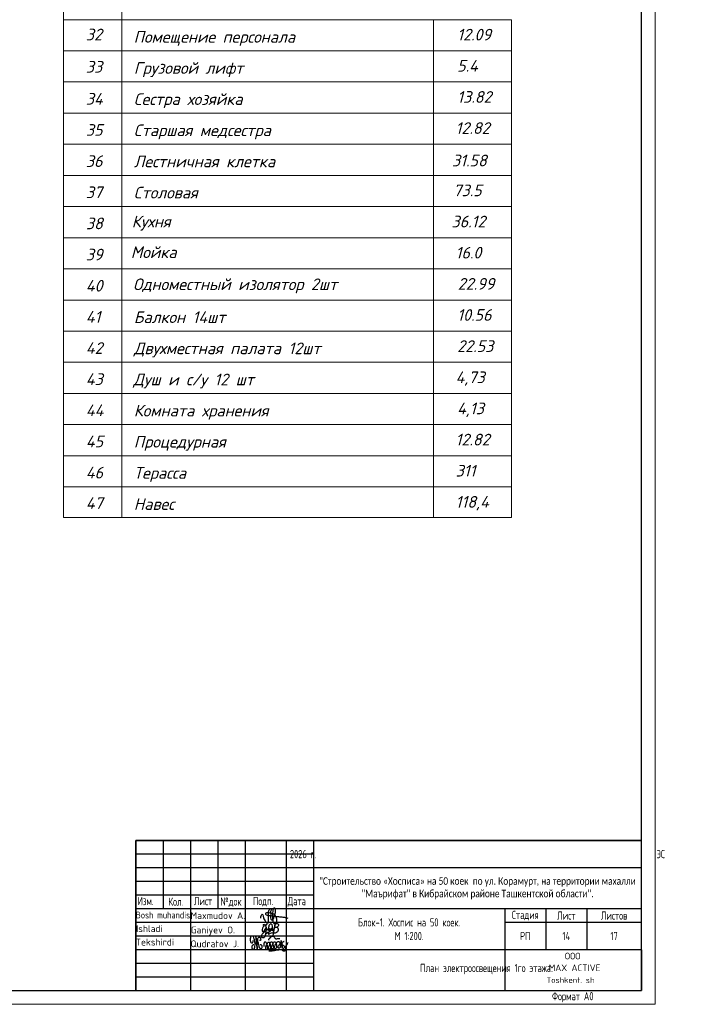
# Model space of a CAD drawing. Header units: millimetres. Extents: x 473009 to 2502882, y 456217 to 1153743.
# Tile 75 of 124: x 1775573 to 1800405, y 456217 to 492268. Entities that reach past the tile are written whole.
import ezdxf
from ezdxf.enums import TextEntityAlignment as Align

# ---------------------------------------------------------------- set-up
doc = ezdxf.new("R2010")
doc.units = ezdxf.units.MM
doc.layers.add('_Текст', color=7, linetype='Continuous')
doc.layers.add('ТХ. штамп', color=7, linetype='Continuous', lineweight=25)
doc.layers.add('ЭМ', color=240, linetype='Continuous', lineweight=20)
doc.styles.add('COMPLEX', font='isocpeur.ttf')
doc.styles.add('SPDS', font='spds.shx', dxfattribs={"width": 0.8, "height": 250})
doc.styles.add('SPDS1', font='spds.shx', dxfattribs={"width": 0.8})
doc.styles.add('ГОСТ 300', font='isocpeui.ttf', dxfattribs={"height": 250})

# ---------------------------------------------------------------- blocks, each defined once
blk = doc.blocks.new('A$C4c4061ee')
at = {"color": 184, "lineweight": 30}
blk.add_spline([(-39.7, -7.1), (-36.8, 4), (-34, 7.9), (-31.2, -0.1), (-24.1, -16.2), (-16.7, -23.5), (-13.9, -23.5), (-12.5, -17.9), (-12.5, 12.7), (-8.3, 24.8), (-4.4, 27), (-3.4, 21.4), (-5.7, 12.9), (-4.4, 8), (-4.4, -10), (-2, -12.6), (3.3, -10), (9.6, 6.1), (12.6, 19.5), (7.6, 28.9), (4.7, 26.6), (2.4, 16.6), (1.1, -1.2), (2.9, -14.2), (6.8, -24.8), (10.9, -24.8), (15, -21.3), (16.5, -17.2), (16.5, -9.9), (12, 2), (5.9, 7.4), (-2.7, 10.3), (-10, 12.1), (-17, 12.1), (-21.5, 11.2), (-22.5, 7.7), (-20, 5.4), (-14, 3.7), (-0.7, 1.8), (11, 0.5), (22.2, -1.2), (37.6, -2.6), (43.5, -3.6), (49.3, -4.5), (54.9, -6.4)], degree=3, dxfattribs=at)
blk = doc.blocks.new('Odil Ganiyev')
at = {"color": 184, "lineweight": 30}
for points in [[(278218, -189288), (278220, -189298), (278251, -189229), (278258, -189294), (278315, -189206), (278295, -189231), (278320, -189288), (278380, -189198), (278355, -189239), (278384, -189286), (278449, -189192), (278428, -189223), (278438, -189281), (278515, -189197), (278494, -189208), (278505, -189282), (278604, -188932), (278563, -189514)], [(278174, -189155), (278173, -189633), (278135, -189699), (278036, -189702), (278008, -189605), (278074, -189469), (278128, -189405), (278218, -189288)], [(278009, -189095), (278081, -189029), (278139, -189055), (278204, -188993)], [(278213, -189509), (278316, -189388), (278340, -189483), (278421, -189425), (278521, -189382)]]:
    blk.add_spline(points, degree=3, dxfattribs=at)
for points, knots in [([(278604, -188939), (278630, -188908), (278658, -188890), (278746, -188897), (278776, -188980), (278743, -189054), (278691, -189101), (278617, -189118)], [0, 0, 0, 0, 59.301687, 137.83445, 232.671471, 306.955654, 371.443461, 371.443461, 371.443461, 371.443461]), ([(278093, -189111), (278063, -189124), (277979, -189180), (277976, -189469), (278121, -189357), (278159, -189260), (278167, -189222)], [0, 0, 0, 0, 84.01965, 319.3343, 434.006974, 519.963926, 519.963926, 519.963926, 519.963926]), ([(278167, -189222), (278181, -189151), (278171, -189084), (278111, -189103), (278093, -189111)], [526.826092, 526.826092, 526.826092, 526.826092, 665.559085, 706.396126, 706.396126, 706.396126, 706.396126]), ([(278396, -189316), (278466, -189243), (278495, -189145), (278487, -189009), (278378, -188944), (278332, -188998), (278319, -189020), (278305, -189050), (278280, -189134), (278300, -189288), (278388, -189386)], [0, 0, 0, 0, 210.331661, 341.544209, 437.993539, 521.209993, 521.209993, 521.209993, 602.643394, 823.015149, 823.015149, 823.015149, 823.015149]), ([(278617, -189118), (278680, -189058), (278780, -189127), (278817, -189262), (278675, -189400), (278595, -189412), (278531, -189410)], [498.211239, 498.211239, 498.211239, 498.211239, 560.962433, 628.560844, 789.184895, 992.203079, 992.203079, 992.203079, 992.203079])]:
    blk.add_open_spline(points, degree=3, knots=knots, dxfattribs=at)
blk = doc.blocks.new('A$C77aec0c1')
at = {"color": 184, "lineweight": 30}
for points in [[(-78.4, 25.2), (-78.4, 19.8), (-80.1, 15.4), (-82.7, 15.2), (-85.9, 18.3), (-87.6, 24.6), (-87.6, 33.5), (-85.8, 41.5), (-83.2, 44.9), (-79.5, 45.3), (-74.8, 37.3), (-71.4, 24), (-70.3, 12.8), (-70.6, 1.9), (-72.5, -8.2), (-74.5, -11.9), (-76.7, -12.4), (-79.3, -9.8), (-81.1, -2.5), (-80.5, 2.8), (-78.6, 6.3), (-76.3, 8.1), (-74.2, 8.6)], [(-70.3, 8.8), (-64.2, 15.4), (-63.4, 26), (-64.7, 36.5), (-65.8, 41.1), (-66, 40.4), (-65.4, 38.6), (-63.9, 30.6), (-63.4, 26), (-62.4, 17.4), (-61.3, 7.7), (-60.5, -1.3), (-59.7, -9.1), (-59.2, -11.6), (-59.5, -10.3), (-59.8, -8.8), (-61, 4.4), (-61.6, 9.7), (-62.2, 15.2), (-62.4, 16.8), (-60.5, 15), (-58.2, 15.7), (-56.6, 21.2), (-56.7, 31.2), (-55.8, 37.1), (-53.2, 40), (-50, 39.7), (-45.9, 34.7), (-45.4, 29.7), (-46.3, 25.7), (-48.8, 25), (-50.3, 25.3)], [(-10.4, 26.1), (-11.3, 30.7), (-5.9, 37.4), (1.2, 43.5), (6.2, 44.3), (10.3, 42.2), (12.4, 38), (15, 34.5), (18.4, 33), (24.9, 33.5), (29.4, 34.6), (33.6, 34.4), (35.1, 34)], [(-56.6, 20.3), (-55.7, 12.4), (-53.4, 2), (-50.9, -4.5), (-47.7, -7.4), (-43.4, -8.2), (-40.2, -6.5), (-38.7, -1.4), (-39.6, 2.9), (-41.5, 6), (-44.2, 7.7), (-47, 7.2), (-47.6, 5.7)], [(-30.4, 1), (-29.8, 17.4), (-28.4, 20.1), (-25.6, 19.9), (-20.5, 13.6), (-18.9, 4.6), (-17.5, -7.1), (-18.5, -11.1), (-21.9, -11.5), (-24, -7.9), (-23.3, -0.6), (-20.4, 7.3), (-17, 14), (-13.9, 18.7), (-9.6, 18.3), (-6.3, 10.9), (-5, -2.4), (-5, -8.8), (-9, -10.1), (-12.3, -6.5), (-11.2, 0.2), (-8.3, 6.3), (-6.9, 12.8), (-4.7, 17.9), (-0.2, 20.5), (4.2, 17.9), (6, 9.7), (7.1, 1), (7.6, -6.8), (4.7, -8.8), (0.1, -8.1), (-0.1, -1.4), (3.2, 6.9), (7.8, 15.8), (10.6, 19.9), (16, 19.6), (19.3, 13.2), (20.4, 0.9), (19.5, -6.1), (16.8, -9.2), (13.6, -8.5), (11.7, -1), (15.1, 6.9), (19.9, 14.2), (24.4, 19.9), (31, 21.1), (35, 14.6), (36.2, 0.9), (34.1, -5.6), (29.3, -6.4), (26.9, -3.5), (30.5, 6.3), (35.4, 12.4), (39.7, 19.3), (40.4, 25.2), (40.7, 24.3), (43.9, -4.9), (43.8, -3.9), (42.9, 9.7), (43.1, 12.5), (45.5, 16.5), (50.4, 21.1), (52.2, 22.2), (51.2, 21.8)], [(42.9, 10.8), (45.1, 7.7), (48.3, 5.7), (51.7, 3.7), (54.9, -0.4), (57.8, -5.8), (58.9, -10.7), (58.5, -15.5), (56.8, -17.9), (52, -18.5), (48.4, -18.1), (46.1, -15.6), (45.8, -12.6), (48.1, -9.4), (51.1, -6.3), (54.5, -2.6), (57.9, 1), (62.2, 6.3), (66.5, 12.8), (69.8, 17.8)], [(-11.8, -17.3), (-2.7, -17.5), (7.9, -15.9), (17.6, -14.8), (25.1, -13.1), (30.9, -13.1)]]:
    blk.add_spline(points, degree=3, dxfattribs=at)
blk = doc.blocks.new('124343576765846544')
at = {"color": 7, "lineweight": 25, "ltscale": 100}
for p in [(526998, 459414), (521998, 457914)]:
    blk.add_line(p, (526998, 457914), dxfattribs=at)
at = {"layer": '_Текст', "color": 7, "lineweight": 30}
for p, q in [((526998, 463414), (508498, 463414)), ((509498, 463414), (509498, 460914)), ((510498, 463414), (510498, 457914)), ((511498, 463414), (511498, 460914)), ((512498, 463414), (512498, 457914)), ((513998, 463414), (513998, 457914)), ((514998, 463414), (514998, 457914)), ((526998, 462414), (514998, 462414)), ((514998, 461414), (508498, 461414)), ((526998, 460914), (508498, 460914)), ((521998, 460914), (521998, 457914)), ((526998, 460414), (521998, 460414)), ((526998, 459414), (514998, 459414))]:
    blk.add_line(p, q, dxfattribs=at)
at = {"layer": '_Текст', "color": 7, "linetype": 'ByBlock', "lineweight": 30}
blk.add_line((508498, 463414), (508498, 457914), dxfattribs=at)
at = {"layer": '_Текст', "color": 7, "lineweight": 25}
for p, q in [((514998, 462914), (508498, 462914)), ((514998, 462414), (508498, 462414)), ((514998, 461914), (508498, 461914)), ((523498, 460914), (523498, 459414)), ((524998, 460914), (524998, 459414)), ((514998, 460414), (508498, 460414)), ((514998, 459914), (508498, 459914)), ((514998, 459414), (508498, 459414)), ((514998, 458914), (508498, 458914)), ((514998, 458414), (508498, 458414))]:
    blk.add_line(p, q, dxfattribs=at)
for name, p, xscale, yscale, zscale in [('A$C4c4061ee', (513481, 460638), 10.45975922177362, 10.45975922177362, 10.45975922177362), ('A$C77aec0c1', (513463, 459525), 8.776011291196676, 8.776011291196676, 8.776011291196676)]:
    blk.add_blockref(name, p, dxfattribs=dict(xscale=xscale, yscale=yscale, zscale=zscale))
at = {"xscale": 0.7326778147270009, "yscale": 0.7326778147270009, "zscale": 0.7326778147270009, "rotation": 351.5695638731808}
blk.add_blockref('Odil Ganiyev', (331974, 627214), dxfattribs=at)
at = {"color": 0, "linetype": 'Continuous', "lineweight": -2, "style": 'COMPLEX', "width": 0.85}
blk.add_text('Bosh muhandis', height=250, dxfattribs=at).set_placement((509489, 460683), align=Align.MIDDLE_CENTER)
at = {"color": 0, "linetype": 'Continuous', "lineweight": -2, "style": 'COMPLEX'}
for s, p in [('Maxmudov A.', (510499, 460538)), ('Ganiyev O.', (510507, 460012)), ('Qudratov J.', (510499, 459505))]:
    blk.add_text(s, height=250, dxfattribs=at).set_placement(p)
for s, p in [('Ishladi', (508993, 460184)), ('Tekshirdi', (509191, 459691))]:
    blk.add_text(s, height=250, dxfattribs=at).set_placement(p, align=Align.MIDDLE_CENTER)
at = {"style": 'COMPLEX'}
for s, p in [('ООО', (524196, 459059)), ('MAX ACTIVE', (523607, 458628))]:
    blk.add_text(s, height=243.5, dxfattribs=at).set_placement(p)
at = {"ltscale": 100, "style": 'COMPLEX'}
blk.add_text('Toshkent. sh', height=206.67, dxfattribs=at).set_placement((525275, 458199), align=Align.RIGHT)
at = {"color": 0, "lineweight": 25, "insert": (525998, 459914), "char_height": 300, "width": 2000, "attachment_point": 5, "style": 'SPDS1'}
blk.add_mtext('17', dxfattribs=at)
at = {"layer": '_Текст', "color": 7, "lineweight": 25, "style": 'SPDS1', "width": 0.8}
for s, p in [('Изм.', (508560, 461043)), ('Кол.', (509690, 461022)), ('Лист', (510622, 461043)), ('№док', (511595, 461027)), ('Подп.', (512782, 461043)), ('Дата', (514053, 461043))]:
    blk.add_text(s, height=300, dxfattribs=at).set_placement(p)
at = {"layer": '_Текст', "color": 7, "char_height": 300, "attachment_point": 5}
for s, insert, width, style in [('2026 г.                                                                                        ЭС', (520998, 462914), 12000, 'SPDS1'), ('{\\fCalibri|b0|i0|c204|p34;\\H0.91667x;\\C256;"Строительство «Хосписа» на 50 коек  по ул. Корамурт, на территории махалли "Маърифат" в Кибрайском районе Ташкентской области".\\H1.30253x; }', (520998, 461664), 12000, 'SPDS'), ('Стадия', (522748, 460664), 1500, 'SPDS1'), ('Лист', (524248, 460664), 1500, 'SPDS1'), ('Листов', (525998, 460664), 1500, 'SPDS1'), ('Блок-1. Хоспис на 50 коек.\\PМ 1:200.', (518498, 460164), 7000, 'SPDS'), ('РП', (522748, 459914), 1500, 'SPDS1')]:
    blk.add_mtext(s, dxfattribs=dict(at, insert=insert, width=width, style=style))
blk = doc.blocks.new('1231234431252433')
at = {"color": 0, "linetype": 'Continuous', "lineweight": 30}
for p, q in [((394342, 193022), (412842, 193022)), ((394342, 187522), (394342, 193022))]:
    blk.add_line(p, q, dxfattribs=at)
at = {"layer": 'ЭМ', "color": 0, "lineweight": 20, "ltscale": 0.5}
blk.add_lwpolyline([(287242, 187022), (413342, 187022), (413342, 269622), (287242, 269622)], close=True, dxfattribs=at)
at = {"layer": 'ЭМ', "color": 0, "lineweight": 30, "ltscale": 0.5}
blk.add_lwpolyline([(289242, 187522), (412842, 187522), (412842, 269122), (289242, 269122)], close=True, dxfattribs=at)

msp = doc.modelspace()

# ---------------------------------------------------------------- linework, layer by layer
at = {"color": 0, "lineweight": 9}
for p, q in [((1777172.9, 529080.8), (1777172.9, 492268.3)), ((1779311.3, 529080.8), (1779311.3, 492268.3)), ((1777172.9, 492268.3), (1777172.9, 474043.3)), ((1777172.9, 492268.3), (1793567.3, 492268.3)), ((1777172.9, 492268.3), (1793567.3, 492268.3)), ((1779311.3, 492268.3), (1779311.3, 474043.3)), ((1790716.1, 492268.3), (1790716.1, 474043.3)), ((1793567.3, 474043.3), (1793567.3, 492268.3)), ((1777172.9, 491127.8), (1793567.3, 491127.8)), ((1777172.9, 489987.3), (1793567.3, 489987.3)), ((1777172.9, 488846.8), (1793567.3, 488846.8)), ((1777172.9, 487706.3), (1793567.3, 487706.3)), ((1777172.9, 486565.9), (1793567.3, 486565.9)), ((1777172.9, 485425.4), (1793567.3, 485425.4)), ((1777172.9, 484284.9), (1793567.3, 484284.9)), ((1777172.9, 483144.4), (1793567.3, 483144.4)), ((1777172.9, 482003.9), (1793567.3, 482003.9)), ((1777172.9, 480863.5), (1793567.3, 480863.5)), ((1777172.9, 479723), (1793567.3, 479723)), ((1777172.9, 478582.5), (1793567.3, 478582.5)), ((1777172.9, 477442), (1793567.3, 477442)), ((1777172.9, 476301.5), (1793567.3, 476301.5)), ((1777172.9, 475161.1), (1793567.3, 475161.1)), ((1777172.9, 474043.3), (1793567.3, 474043.3)), ((1777172.9, 474043.3), (1793567.3, 474043.3))]:
    msp.add_line(p, q, dxfattribs=at)

# ---------------------------------------------------------------- block references
at = {"lineweight": 50}
for name, p in [('1231234431252433', (1385482.8, 269194.7)), ('124343576765846544', (1271326.3, -1197.5))]:
    msp.add_blockref(name, p, dxfattribs=at)

# ---------------------------------------------------------------- texts
at = {"style": 'ГОСТ 300'}
for s, p in [('32', (1777992.3, 491511.4)), ('Помещение персонала', (1779743.6, 491426.3)), ('12.09', (1791582.6, 491507)), ('33', (1777992.3, 490329.2)), ('Грузовой лифт', (1779749.8, 490285.9)), ('5.4', (1791579.3, 490366.5)), ('34', (1777992.3, 489156.5)), ('Сестра хозяйка', (1779749.5, 489145.4)), ('13.82', (1791583.2, 489226)), ('12.82', (1791523.3, 488085.5)), ('35', (1777992.3, 488016)), ('Старшая медсестра', (1779749.5, 488004.9)), ('36', (1777992.3, 486875.5)), ('Лестничная клетка', (1779749.8, 486864.4)), ('31.58', (1791390, 486898.4)), ('37', (1777992.3, 485735)), ('Столовая', (1779749.1, 485723.9)), ('73.5', (1791439.7, 485804.6)), ('38', (1777992.3, 484594.6)), ('Кухня', (1779673.7, 484664.1)), ('36.12', (1791372.6, 484664.1)), ('39', (1777992.3, 483454.1)), ('Мойка', (1779639.9, 483541.4)), ('16.0', (1791523.3, 483523.6)), ('40', (1777992.3, 482313.6)), ('Одноместный изолятор 2шт', (1779723.7, 482366.7)), ('22.99', (1791602.3, 482383.1)), ('10.56', (1791583.2, 481242.6)), ('41', (1777992.3, 481173.1)), ('Балкон 14шт', (1779749.8, 481162)), ('42', (1777992.3, 480032.6)), ('Двухместная палата 12шт', (1779749.8, 480021.5)), ('22.53', (1791583.2, 480102.2)), ('43', (1777992.3, 478892.2)), ('Душ и с/у 12 шт', (1779729.4, 478881.1)), ('4,73', (1791523.3, 478961.7)), ('44', (1777992.3, 477751.7)), ('Комната хранения', (1779749.8, 477740.6)), ('4,13', (1791579.3, 477821.2)), ('45', (1777992.3, 476611.2)), ('Процедурная', (1779749.5, 476600.1)), ('12.82', (1791523.3, 476680.7)), ('46', (1777992.3, 475470.7)), ('Терасса', (1779749.5, 475459.6)), ('311', (1791523.3, 475540.2)), ('118,4', (1791523.3, 474399.8)), ('47', (1777992.3, 474352.9)), ('Навес', (1779749.5, 474319.1))]:
    msp.add_text(s, height=427.68, dxfattribs=at).set_placement(p)
at = {"color": 7, "ltscale": 2, "insert": (513015.9, 476034.8), "char_height": 250, "width": 17719.705, "attachment_point": 4, "line_spacing_factor": 1.44, "style": 'SPDS1'}
msp.add_mtext('\\pi7954.85267;{\\L\\C256;Общие данные\\P\\pi0;\\l    1.Настоящий проект электроосвещения и электрооборудования здания выполнен на основании следующих исходных данных разделов: АР, ОВ, ОС, ТХ. \\PВРУ-1- Ру =116,2кВт; \\P             Рр =98,7кВт.\\P    2.Проектом предусмотрено рабочее (общее, местное) ремонтное и аварийное освещение.\\P    3.Общее рабочее освещение предусматривается стационарными светодиодными светильниками. Выбор типа светильников производился в соответствии с назначением помещений, характеристикой среды и требованиями архитектурного оформления.\\P   4.Освещенность помещений принята согласно нормам и правилам КМК2.01.05-98.\\P   5.Управление рабочим освещением осуществляется выключателями, установленными по месту в помещениях .\\P   6.Аварийное освещение предусматривается по линиям проходов и выходов из здания. Светильники аварийного освещения выделяются из числа светильников общего рабочего освещения и питаются от сети аварийного освещения.\\P   7.Включение светильников общего и аварийного освещения раздельное.\\P  8.Групповая осветительная сеть выполняется кабелем марки ВВГнг-0,66  в ПВХ гофротрубе за подвесным потолком, в плитах перекрытий.   \\P     9.Силовыми электроприемниками являются  технологическое,  сантехническое оборудование. Номинальная мощность установленных электроприемников принята в соответствии с заданиями технологической, вентиляционной частей проекта. \\PРасчетная мощность силовых электроприемников определена методом коэффициентов спроса по характерным группам электроприемников (на основании рекомендаций КМК). . Отключение общей вентиляции при пожаре осуществляется поступлением сигнала на магнитный пускатель "МП".\\P     10.Силовая распределительная сеть выполняется кабелем ВВГнг, проложенная за подвесным потолком в ПВХ гофротрубе и скрыто в ПВХ трубе под слоем штукатурки. \\P     11.Силовые распределительные пункты приняты с автоматическими выключателями на отходящих линиях. Щиты принять навесными. В качестве главного распределительного щита принята панель ПР. Магистральные сети выполняются кабелем марки ВВГнг, проложенные в гофрированных трубах ПВХ, на скобах.\\P    12.Для защиты от поражения электрическим током предусматривается следующие виды заземления :\\P     Заземление всех корпусов электроприемников выполняется в однофазной сети третьим  заземляющим проводом,в трехфазной-пятым заземляющим проводом.\\PВ проекте принята система заземления TN-S. Ввод в здание должен быть предусмотрен пятижильным кабелем. Пятая жила соединяется с заземленной нейтралью источника.\\P    13. Опасные зоны на объекте отсутствуют\\C5;.\\P    }14. {\\C256;Монтаж выполнить в соответствии с ПУЭ и КМК3.05.06-97.}', dxfattribs=at)
at = {"color": 1, "lineweight": 25, "ltscale": 100, "char_height": 300, "attachment_point": 5, "style": 'SPDS1'}
for s, insert, width in [('{\\C0;14}', (1795574.4, 458716.7), 1500), ('{\\C0;План электроосвещения 1го этажа. }', (1792653.4, 457507.6), 11701.524)]:
    msp.add_mtext(s, dxfattribs=dict(at, insert=insert, width=width))
at = {"layer": 'ТХ. штамп', "lineweight": 25, "insert": (1795810.5, 456473.8), "char_height": 300, "width": 3000, "attachment_point": 5, "style": 'SPDS1'}
msp.add_mtext('Формат А0', dxfattribs=at)

doc.saveas('drawing.dxf')
